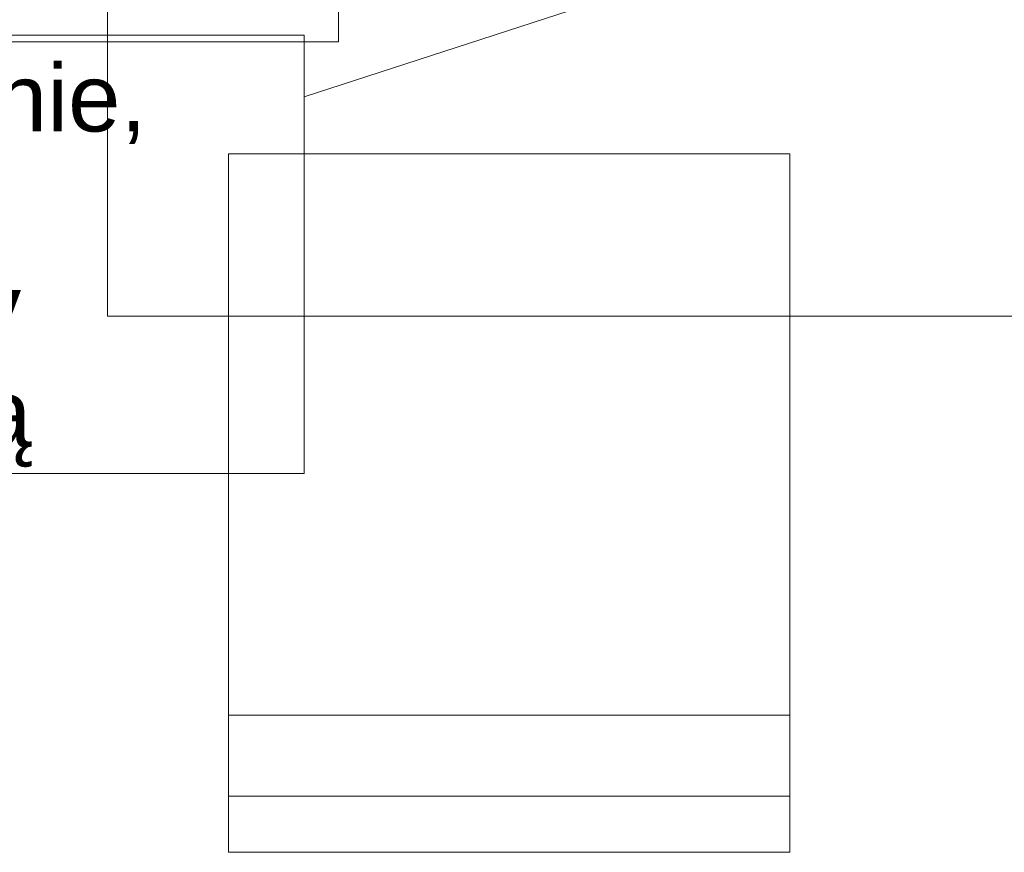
# Model space of a CAD drawing. Header units: centimetres. Extents: x -1109 to 217, y 2044 to 2913.
# Tile 27 of 36: x -306 to -227, y 2415 to 2482. Entities that reach past the tile are written whole.
import ezdxf

# ---------------------------------------------------------------- set-up
doc = ezdxf.new("R2010")
doc.units = ezdxf.units.CM
for name, color, linetype, lineweight in [('Meble-1', 9, 'Continuous', 18), ('Notatki tekstowe', 130, 'Continuous', 9), ('Notatki tekstowe-1', 7, 'Continuous', 9)]:
    doc.layers.add(name, color=color, linetype=linetype, lineweight=lineweight)
doc.styles.add('Arial', font='arial.ttf', dxfattribs={"height": 5.4})

# ---------------------------------------------------------------- blocks, each defined once
blk = doc.blocks.new('Bimroom_Collection_Dining_Chair_2022 - Dining Chair-775751-Wytyczne elektryczne')
at = {"layer": 'Meble-1'}
for p, q in [((-22.5, -28), (-22.5, 28)), ((-22.5, 28), (22.5, 28)), ((22.5, 28), (22.5, -28)), ((-22.5, -17), (22.5, -17)), ((-22.5, -23.5), (22.5, -23.5)), ((22.5, -28), (-22.5, -28))]:
    blk.add_line(p, q, dxfattribs=at)
blk = doc.blocks.new('Bimroom_Collection_Dining_Chair_2022 - Dining Chair-486973-Wytyczne elektryczne')
at = {"layer": 'Meble-1'}
for p, q in [((22.5, 28), (-22.5, 28)), ((-22.5, 28), (-22.5, -28)), ((22.5, -28), (22.5, 28)), ((-22.5, 23.5), (22.5, 23.5)), ((-22.5, 17), (22.5, 17)), ((-22.5, -28), (22.5, -28))]:
    blk.add_line(p, q, dxfattribs=at)
blk = doc.blocks.new('Bimroom_Collection_Dining_Table_2022 - Dining Table-499016-Wytyczne elektryczne')
at = {"layer": 'Meble-1'}
for p, q in [((110, 45), (-110, 45)), ((110, -45), (110, 45))]:
    blk.add_line(p, q, dxfattribs=at)

msp = doc.modelspace()

# ---------------------------------------------------------------- linework, layer by layer
at = {"layer": 'Notatki tekstowe'}
msp.add_line((-237.2, 2490.694), (-283.448, 2475.661), dxfattribs=at)
at = {"layer": 'Notatki tekstowe', "flags": 128}
msp.add_lwpolyline([(-376.232, 2480.608), (-283.448, 2480.608), (-283.448, 2445.448), (-376.232, 2445.448)], close=True, dxfattribs=at)

# ---------------------------------------------------------------- block references
at = {"layer": 'Meble-1'}
for name, p, rotation in [('Bimroom_Collection_Dining_Table_2022 - Dining Table-499016-Wytyczne elektryczne', (-189.22, 2503.076), 180), ('Bimroom_Collection_Dining_Chair_2022 - Dining Chair-775751-Wytyczne elektryczne', (-308.72, 2502.576), 270.0000000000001), ('Bimroom_Collection_Dining_Chair_2022 - Dining Chair-486973-Wytyczne elektryczne', (-267.021, 2443.076), 180)]:
    msp.add_blockref(name, p, dxfattribs=dict(at, rotation=rotation))

# ---------------------------------------------------------------- texts
at = {"layer": 'Notatki tekstowe-1', "insert": (-375.332, 2478.278), "char_height": 5.4, "width": 91.08, "attachment_point": 1, "line_spacing_factor": 0.936439, "style": 'Arial'}
msp.add_mtext('\\pxt7.05556,14.11111,21.16667,28.22222,35.27778,42.33333,49.38889,56.44444,63.5,70.55556,77.61111,84.66667,91.72222,98.77778,105.83333,112.88889,119.94444,127,134.05556,141.11111,148.16667,155.22222,162.27778,169.33333,176.38889,183.44444,190.5,197.55556,204.61111,211.66667,218.72222,225.77778;{Mikrofony, podłączenie, okablowanie i uruchomienie należy uzgodnić z dostawcą sprzętu AV}', dxfattribs=at)

doc.saveas('drawing.dxf')
